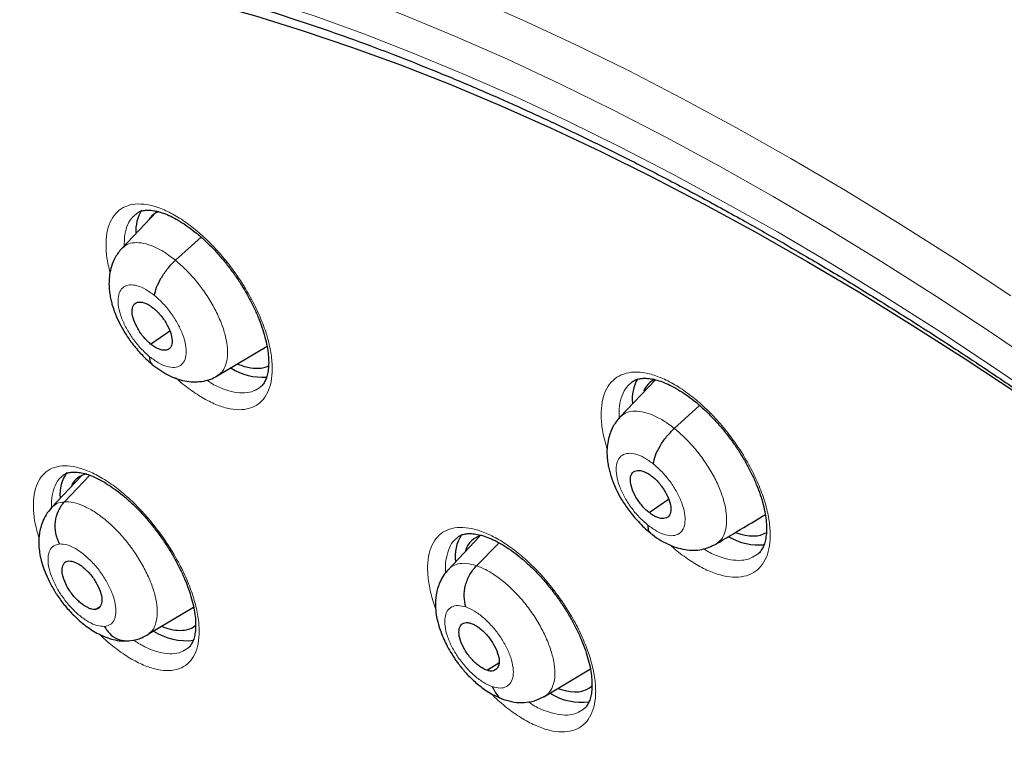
# Model space of a CAD drawing. Header units: millimetres. Extents: x 8 to 2427, y 12 to 2587.
# Tile 43 of 154: x 2233 to 2249, y 881 to 892. Entities that reach past the tile are written whole.
import ezdxf

# ---------------------------------------------------------------- set-up
doc = ezdxf.new("R2010")
doc.units = ezdxf.units.MM

msp = doc.modelspace()

# ---------------------------------------------------------------- linework, layer by layer
at = {"color": 7, "linetype": 'Continuous', "lineweight": 30}
for p, q in [((2234.976, 888.937), (2234.424, 888.354)), ((2235.28, 888.164), (2235.688, 888.534)), ((2234.884, 886.826), (2235.188, 887.037)), ((2235.945, 886.318), (2236.741, 886.792)), ((2242.935, 886.258), (2242.37, 885.661)), ((2243.237, 885.481), (2243.64, 885.847)), ((2233.777, 884.718), (2233.302, 884.216)), ((2233.509, 884.31), (2233.915, 884.732)), ((2242.835, 884.137), (2243.144, 884.353)), ((2240.129, 883.754), (2239.633, 883.231)), ((2240.081, 883.29), (2240.445, 883.653)), ((2233.998, 882.591), (2234.077, 882.638)), ((2234.859, 882.205), (2235.569, 882.628)), ((2240.255, 881.626), (2240.439, 881.741)), ((2241.154, 881.197), (2241.899, 881.641))]:
    msp.add_line(p, q, dxfattribs=at)
at = {"color": 252, "linetype": 'Continuous', "lineweight": 0, "flags": 128}
for points in [[(2232.128, 894.652), (2232.862, 894.542), (2233.608, 894.406), (2234.367, 894.243), (2235.137, 894.054), (2235.919, 893.838), (2236.711, 893.596), (2237.513, 893.329), (2238.325, 893.035), (2239.146, 892.717), (2239.975, 892.372), (2240.812, 892.003), (2241.656, 891.609), (2242.507, 891.191), (2243.364, 890.748), (2244.227, 890.281), (2245.095, 889.79), (2245.967, 889.277), (2246.842, 888.74), (2247.721, 888.181), (2248.603, 887.599)], [(2244.817, 889.182), (2243.958, 889.667), (2243.104, 890.13), (2242.255, 890.568), (2241.413, 890.983), (2240.577, 891.373), (2239.748, 891.738), (2238.927, 892.079), (2238.114, 892.395), (2237.311, 892.685), (2236.516, 892.95), (2235.732, 893.189), (2234.958, 893.403), (2234.195, 893.59), (2233.444, 893.752), (2232.705, 893.887)], [(2232.247, 893.354), (2232.962, 893.246), (2233.689, 893.113), (2234.428, 892.955), (2235.179, 892.77), (2235.94, 892.56), (2236.712, 892.324), (2237.494, 892.064), (2238.285, 891.778), (2239.084, 891.467), (2239.892, 891.132), (2240.708, 890.772), (2241.53, 890.388), (2242.36, 889.98), (2243.195, 889.549), (2244.035, 889.094), (2244.881, 888.616)], [(2249.165, 886.415), (2248.29, 887.012), (2247.418, 887.588), (2246.548, 888.142), (2245.681, 888.673), (2244.817, 889.182)], [(2244.881, 888.616), (2245.73, 888.116), (2246.584, 887.593), (2247.44, 887.048), (2248.299, 886.481), (2249.159, 885.893)]]:
    msp.add_lwpolyline(points, dxfattribs=at)
at = {"color": 7, "linetype": 'Continuous', "lineweight": 30, "flags": 128}
msp.add_lwpolyline([(2232.227, 892.949), (2232.919, 892.865), (2233.624, 892.755), (2234.341, 892.62), (2235.069, 892.46), (2235.809, 892.274), (2236.559, 892.064), (2237.319, 891.828), (2238.089, 891.568), (2238.868, 891.283), (2239.655, 890.973), (2240.451, 890.64), (2241.253, 890.282), (2242.063, 889.901), (2242.879, 889.496), (2243.701, 889.068), (2244.528, 888.617), (2245.359, 888.144), (2246.195, 887.648), (2247.034, 887.131), (2247.876, 886.591), (2248.721, 886.031)], dxfattribs=at)
at = {"color": 7, "linetype": 'Continuous', "lineweight": 30}
for centre, radius, start, end in [((2235.252, 888.639), 0.605, 147.6871, 183.682), ((2236.676, 887.272), 0.974, 238.4642, 273.4466), ((2243.224, 885.948), 0.659, 150.9243, 185.5238), ((2234.048, 884.423), 0.611, 144.6903, 184.4645), ((2240.362, 883.439), 0.622, 146.609, 187.9416), ((2244.591, 884.585), 0.964, 239.8778, 275.1682), ((2235.458, 883.074), 0.982, 237.4601, 276.6339), ((2241.753, 882.036), 0.926, 237.9697, 277.9181)]:
    msp.add_arc(centre, radius, start, end, dxfattribs=at)
for centre, major_axis, ratio, start_param, end_param in [((2235.873, 887.705), (-0.946, 1.189), 0.45452, 6.136685, 6.444174), ((2235.873, 887.705), (-0.946, 1.189), 0.45452, 2.465103, 2.68311), ((2235.873, 887.705), (-0.946, 1.189), 0.45452, 2.68311, 3.060084), ((2243.791, 885.027), (-0.943, 1.187), 0.456545, 6.151686, 6.529866), ((2234.655, 883.51), (-0.941, 1.178), 0.454529, 6.047875, 6.496055), ((2243.791, 885.027), (-0.943, 1.187), 0.456545, 2.504963, 3.096006), ((2240.962, 882.529), (-0.938, 1.178), 0.455783, 6.057067, 6.588973), ((2234.655, 883.51), (-0.941, 1.178), 0.454529, 2.479099, 2.838002), ((2234.655, 883.51), (-0.941, 1.178), 0.454529, 2.838002, 3.16274), ((2240.962, 882.529), (-0.938, 1.178), 0.455783, 2.493925, 2.525436), ((2240.962, 882.529), (-0.938, 1.178), 0.455783, 2.525436, 3.200913)]:
    msp.add_ellipse(centre, major_axis=major_axis, ratio=ratio, start_param=start_param, end_param=end_param, dxfattribs=at)
for points, knots in [([(2223.453, 891.332), (2223.516, 891.378), (2223.699, 891.512), (2224.015, 891.714), (2224.401, 891.94), (2224.8, 892.148), (2225.211, 892.339), (2225.635, 892.512), (2226.071, 892.667), (2226.519, 892.805), (2226.979, 892.925), (2227.45, 893.027), (2227.933, 893.112), (2228.426, 893.179), (2228.931, 893.229), (2229.446, 893.26), (2229.971, 893.275), (2230.507, 893.271), (2231.053, 893.25), (2231.609, 893.211), (2232.174, 893.155), (2232.749, 893.081), (2233.332, 892.989), (2233.925, 892.879), (2234.526, 892.753), (2235.135, 892.608), (2235.753, 892.446), (2236.378, 892.267), (2237.01, 892.07), (2237.65, 891.856), (2238.296, 891.625), (2238.949, 891.376), (2239.608, 891.111), (2240.273, 890.829), (2240.944, 890.529), (2241.62, 890.214), (2242.3, 889.881), (2242.985, 889.533), (2243.674, 889.168), (2244.34, 888.802), (2244.777, 888.552), (2244.982, 888.435)], [0, 0, 0, 0, 0.014075, 0.040581, 0.067068, 0.093528, 0.119951, 0.146332, 0.172666, 0.198951, 0.225186, 0.251373, 0.277513, 0.303611, 0.329669, 0.355693, 0.381685, 0.407651, 0.433594, 0.459518, 0.485427, 0.511323, 0.537209, 0.563088, 0.588962, 0.614833, 0.640701, 0.666569, 0.692438, 0.718307, 0.744178, 0.770052, 0.795929, 0.821809, 0.847692, 0.87358, 0.899471, 0.925366, 0.951266, 0.977169, 1, 1, 1, 1]), ([(2221.505, 891.984), (2221.417, 891.901), (2221.213, 891.712), (2220.911, 891.396), (2220.597, 891.039), (2220.297, 890.665), (2220.011, 890.275), (2219.74, 889.869), (2219.483, 889.447), (2219.242, 889.01), (2219.015, 888.556), (2218.804, 888.088), (2218.607, 887.604), (2218.426, 887.106), (2218.26, 886.592), (2218.11, 886.065), (2217.976, 885.523), (2217.857, 884.967), (2217.754, 884.398), (2217.667, 883.815), (2217.596, 883.219), (2217.541, 882.611), (2217.502, 881.991), (2217.479, 881.358), (2217.471, 880.714), (2217.48, 880.058), (2217.504, 879.391), (2217.545, 878.713), (2217.601, 878.025), (2217.673, 877.327), (2217.761, 876.619), (2217.864, 875.901), (2217.984, 875.175), (2218.118, 874.439), (2218.268, 873.696), (2218.434, 872.944), (2218.615, 872.184), (2218.811, 871.417), (2219.022, 870.643), (2219.248, 869.862), (2219.489, 869.075), (2219.744, 868.281), (2220.015, 867.482), (2220.3, 866.678), (2220.599, 865.869), (2220.912, 865.055), (2221.24, 864.237), (2221.581, 863.415), (2221.936, 862.59), (2222.305, 861.762), (2222.687, 860.931), (2223.082, 860.097), (2223.491, 859.262), (2223.912, 858.425), (2224.346, 857.587), (2224.792, 856.748), (2225.25, 855.908), (2225.721, 855.069), (2226.203, 854.23), (2226.697, 853.392), (2227.203, 852.554), (2227.719, 851.719), (2228.246, 850.885), (2228.784, 850.053), (2229.332, 849.224), (2229.891, 848.398), (2230.459, 847.575), (2231.037, 846.756), (2231.625, 845.942), (2232.221, 845.131), (2232.826, 844.326), (2233.44, 843.526), (2234.062, 842.731), (2234.692, 841.943), (2235.329, 841.161), (2235.974, 840.385), (2236.627, 839.617), (2237.285, 838.856), (2237.951, 838.103), (2238.622, 837.358), (2239.3, 836.621), (2239.983, 835.893), (2240.671, 835.174), (2241.364, 834.465), (2242.062, 833.766), (2242.764, 833.076), (2243.47, 832.397), (2244.179, 831.729), (2244.73, 831.219), (2245.046, 830.936), (2245.122, 830.867)], [0, 0, 0, 0, 0.008677, 0.019961, 0.031251, 0.04255, 0.053863, 0.065189, 0.076532, 0.087892, 0.09927, 0.110666, 0.122079, 0.133509, 0.144955, 0.156416, 0.16789, 0.179375, 0.190871, 0.202376, 0.213888, 0.225406, 0.236929, 0.248456, 0.259986, 0.271518, 0.283052, 0.294586, 0.30612, 0.317654, 0.329187, 0.340719, 0.352251, 0.36378, 0.375309, 0.386835, 0.39836, 0.409884, 0.421405, 0.432925, 0.444444, 0.45596, 0.467476, 0.478989, 0.490501, 0.502011, 0.513521, 0.525028, 0.536535, 0.54804, 0.559544, 0.571046, 0.582548, 0.594049, 0.605549, 0.617047, 0.628545, 0.640043, 0.651539, 0.663035, 0.67453, 0.686024, 0.697518, 0.709012, 0.720505, 0.731998, 0.74349, 0.754982, 0.766474, 0.777965, 0.789457, 0.800948, 0.812439, 0.82393, 0.835421, 0.846912, 0.858403, 0.869895, 0.881386, 0.892878, 0.90437, 0.915862, 0.927354, 0.938847, 0.950341, 0.961834, 0.973329, 0.984824, 0.996319, 1, 1, 1, 1]), ([(2234.651, 888.905), (2234.665, 888.916), (2234.694, 888.938), (2234.749, 888.956), (2234.821, 888.966), (2234.907, 888.962), (2235.007, 888.943), (2235.116, 888.907), (2235.233, 888.855), (2235.355, 888.787), (2235.483, 888.702), (2235.614, 888.601), (2235.745, 888.487), (2235.874, 888.359), (2236.001, 888.22), (2236.123, 888.071), (2236.238, 887.915), (2236.345, 887.753), (2236.441, 887.588), (2236.527, 887.421), (2236.601, 887.256), (2236.662, 887.094), (2236.71, 886.938), (2236.743, 886.79), (2236.763, 886.654), (2236.769, 886.53), (2236.763, 886.42), (2236.746, 886.327), (2236.719, 886.251), (2236.684, 886.191), (2236.657, 886.156), (2236.637, 886.143), (2236.634, 886.141)], [0, 0, 0, 0, 0.032667, 0.068844, 0.101792, 0.136954, 0.171232, 0.205095, 0.238074, 0.27179, 0.305809, 0.339726, 0.374118, 0.408635, 0.443163, 0.477979, 0.512869, 0.547694, 0.582372, 0.616966, 0.651817, 0.686239, 0.72047, 0.754898, 0.7887, 0.822003, 0.855778, 0.889021, 0.921657, 0.956425, 0.992762, 1, 1, 1, 1]), ([(2244.982, 888.435), (2245.104, 888.364), (2245.46, 888.158), (2246.05, 887.805), (2246.754, 887.37), (2247.46, 886.921), (2248.168, 886.456), (2248.877, 885.977), (2249.588, 885.483), (2250.3, 884.975), (2251.012, 884.452), (2251.724, 883.916), (2252.437, 883.367), (2253.149, 882.803), (2253.86, 882.227), (2254.57, 881.638), (2255.278, 881.037), (2255.985, 880.423), (2256.689, 879.798), (2257.391, 879.161), (2258.09, 878.512), (2258.785, 877.853), (2259.478, 877.183), (2260.166, 876.502), (2260.85, 875.812), (2261.529, 875.111), (2262.203, 874.402), (2262.873, 873.683), (2263.536, 872.956), (2264.194, 872.22), (2264.846, 871.477), (2265.491, 870.726), (2266.129, 869.967), (2266.76, 869.202), (2267.384, 868.43), (2268, 867.652), (2268.608, 866.869), (2269.207, 866.079), (2269.798, 865.285), (2270.38, 864.487), (2270.953, 863.684), (2271.517, 862.877), (2272.071, 862.067), (2272.614, 861.253), (2273.148, 860.437), (2273.671, 859.619), (2274.183, 858.799), (2274.684, 857.977), (2275.174, 857.155), (2275.652, 856.331), (2276.119, 855.508), (2276.574, 854.684), (2277.016, 853.861), (2277.446, 853.039), (2277.864, 852.219), (2278.269, 851.4), (2278.661, 850.583), (2279.04, 849.768), (2279.405, 848.957), (2279.757, 848.149), (2280.095, 847.344), (2280.42, 846.544), (2280.73, 845.748), (2281.027, 844.957), (2281.309, 844.172), (2281.576, 843.392), (2281.83, 842.618), (2282.068, 841.85), (2282.292, 841.089), (2282.501, 840.336), (2282.695, 839.59), (2282.874, 838.852), (2283.038, 838.122), (2283.187, 837.401), (2283.321, 836.689), (2283.439, 835.986), (2283.543, 835.293), (2283.631, 834.61), (2283.703, 833.937), (2283.76, 833.275), (2283.802, 832.624), (2283.829, 831.984), (2283.84, 831.356), (2283.836, 830.74), (2283.817, 830.136), (2283.782, 829.544), (2283.733, 828.966), (2283.668, 828.4), (2283.588, 827.847), (2283.492, 827.308), (2283.382, 826.783), (2283.257, 826.271), (2283.118, 825.774), (2282.963, 825.291), (2282.794, 824.823), (2282.61, 824.369), (2282.411, 823.929), (2282.198, 823.505), (2281.97, 823.096), (2281.727, 822.703), (2281.471, 822.324), (2281.199, 821.962), (2280.914, 821.615), (2280.614, 821.284), (2280.329, 820.996), (2280.138, 820.825), (2280.057, 820.753)], [0, 0, 0, 0, 0.005089, 0.014752, 0.024417, 0.034083, 0.043751, 0.053419, 0.063089, 0.07276, 0.082433, 0.092106, 0.10178, 0.111456, 0.121132, 0.130809, 0.140487, 0.150166, 0.159845, 0.169525, 0.179206, 0.188888, 0.19857, 0.208252, 0.217935, 0.227618, 0.237302, 0.246986, 0.25667, 0.266355, 0.27604, 0.285725, 0.29541, 0.305095, 0.31478, 0.324465, 0.33415, 0.343836, 0.353521, 0.363206, 0.37289, 0.382575, 0.392259, 0.401943, 0.411627, 0.42131, 0.430993, 0.440675, 0.450357, 0.460038, 0.469719, 0.479399, 0.489078, 0.498757, 0.508435, 0.518112, 0.527788, 0.537463, 0.547137, 0.556811, 0.566483, 0.576154, 0.585823, 0.595492, 0.605159, 0.614825, 0.624489, 0.634152, 0.643814, 0.653473, 0.663132, 0.672789, 0.682444, 0.692097, 0.701749, 0.7114, 0.721049, 0.730697, 0.740343, 0.749989, 0.759634, 0.769278, 0.778922, 0.788566, 0.79821, 0.807856, 0.817503, 0.827153, 0.836806, 0.846464, 0.856127, 0.865797, 0.875475, 0.885163, 0.894862, 0.904574, 0.9143, 0.924042, 0.933801, 0.943578, 0.953373, 0.963187, 0.97302, 0.982868, 0.992731, 1, 1, 1, 1]), ([(2234.422, 888.352), (2234.385, 888.307), (2234.316, 888.221), (2234.257, 888.075), (2234.227, 887.942), (2234.218, 887.818), (2234.221, 887.707), (2234.234, 887.607), (2234.252, 887.522), (2234.275, 887.434), (2234.312, 887.324), (2234.372, 887.187), (2234.459, 887.026), (2234.573, 886.854), (2234.695, 886.706), (2234.809, 886.588), (2234.872, 886.535), (2234.905, 886.508)], [0, 0, 0, 0, 0.09102, 0.170098, 0.237257, 0.292896, 0.3506, 0.398087, 0.439339, 0.475789, 0.529296, 0.60863, 0.684972, 0.775653, 0.880491, 0.938354, 1, 1, 1, 1]), ([(2234.947, 887.601), (2234.955, 887.643), (2234.971, 887.729), (2235.05, 887.883), (2235.154, 888.037), (2235.238, 888.122), (2235.28, 888.164)], [0, 0, 0, 0, 0.24862, 0.499588, 0.750803, 1, 1, 1, 1]), ([(2234.884, 886.826), (2234.864, 886.844), (2234.822, 886.88), (2234.744, 886.969), (2234.661, 887.094), (2234.596, 887.248), (2234.581, 887.38), (2234.614, 887.472), (2234.694, 887.507), (2234.786, 887.489), (2234.868, 887.448), (2234.909, 887.416), (2234.93, 887.4)], [0, 0, 0, 0, 0.062837, 0.125535, 0.250821, 0.37553, 0.500017, 0.624488, 0.749182, 0.874468, 0.937166, 1, 1, 1, 1]), ([(2234.93, 887.4), (2234.951, 887.382), (2234.993, 887.346), (2235.071, 887.257), (2235.154, 887.132), (2235.219, 886.979), (2235.234, 886.847), (2235.201, 886.754), (2235.121, 886.719), (2235.029, 886.737), (2234.947, 886.778), (2234.905, 886.81), (2234.884, 886.826)], [0, 0, 0, 0, 0.062838, 0.125536, 0.250822, 0.375531, 0.500019, 0.624489, 0.749182, 0.874469, 0.937166, 1, 1, 1, 1]), ([(2234.868, 886.626), (2234.868, 886.589), (2234.868, 886.535), (2234.899, 886.516), (2234.909, 886.51)], [0, 0, 0, 0, 0.683394, 1, 1, 1, 1]), ([(2234.904, 886.504), (2234.987, 886.443), (2235.153, 886.321), (2235.383, 886.243), (2235.565, 886.22), (2235.699, 886.228), (2235.829, 886.257), (2235.908, 886.298), (2235.947, 886.319)], [0, 0, 0, 0, 0.246584, 0.49622, 0.622448, 0.748847, 0.874877, 1, 1, 1, 1]), ([(2242.555, 886.216), (2242.571, 886.228), (2242.604, 886.252), (2242.665, 886.272), (2242.741, 886.283), (2242.831, 886.28), (2242.935, 886.261), (2243.048, 886.225), (2243.168, 886.173), (2243.293, 886.105), (2243.424, 886.021), (2243.557, 885.921), (2243.69, 885.807), (2243.821, 885.68), (2243.949, 885.541), (2244.072, 885.394), (2244.188, 885.238), (2244.295, 885.076), (2244.391, 884.912), (2244.477, 884.747), (2244.55, 884.582), (2244.61, 884.421), (2244.656, 884.266), (2244.688, 884.119), (2244.706, 883.984), (2244.71, 883.86), (2244.702, 883.751), (2244.682, 883.658), (2244.653, 883.582), (2244.615, 883.521), (2244.587, 883.487), (2244.568, 883.475), (2244.567, 883.474)], [0, 0, 0, 0, 0.035125, 0.07092, 0.104014, 0.139293, 0.173731, 0.207659, 0.240818, 0.274671, 0.308764, 0.342704, 0.377154, 0.411679, 0.446197, 0.481034, 0.515918, 0.550709, 0.585351, 0.619998, 0.654857, 0.689241, 0.72348, 0.757937, 0.791722, 0.82519, 0.859084, 0.89246, 0.925653, 0.960926, 0.997886, 1, 1, 1, 1]), ([(2242.367, 885.66), (2242.327, 885.61), (2242.254, 885.519), (2242.195, 885.363), (2242.168, 885.227), (2242.161, 885.107), (2242.166, 885.004), (2242.178, 884.91), (2242.196, 884.826), (2242.219, 884.738), (2242.256, 884.63), (2242.313, 884.496), (2242.4, 884.337), (2242.515, 884.165), (2242.639, 884.016), (2242.756, 883.897), (2242.821, 883.843), (2242.855, 883.815)], [0, 0, 0, 0, 0.098243, 0.181137, 0.248885, 0.302164, 0.354342, 0.399494, 0.440542, 0.477863, 0.528448, 0.606031, 0.681859, 0.772761, 0.878612, 0.937299, 1, 1, 1, 1]), ([(2242.902, 884.916), (2242.91, 884.959), (2242.927, 885.045), (2243.006, 885.199), (2243.11, 885.354), (2243.195, 885.439), (2243.237, 885.481)], [0, 0, 0, 0, 0.248198, 0.499451, 0.751012, 1, 1, 1, 1]), ([(2233.483, 884.73), (2233.497, 884.74), (2233.525, 884.76), (2233.579, 884.778), (2233.648, 884.787), (2233.732, 884.782), (2233.83, 884.763), (2233.938, 884.726), (2234.054, 884.673), (2234.177, 884.605), (2234.304, 884.52), (2234.434, 884.419), (2234.565, 884.305), (2234.695, 884.177), (2234.822, 884.038), (2234.945, 883.889), (2235.06, 883.733), (2235.168, 883.571), (2235.266, 883.407), (2235.353, 883.241), (2235.428, 883.077), (2235.49, 882.916), (2235.539, 882.761), (2235.575, 882.614), (2235.596, 882.478), (2235.604, 882.355), (2235.599, 882.247), (2235.583, 882.155), (2235.559, 882.081), (2235.526, 882.023), (2235.499, 881.989), (2235.481, 881.976), (2235.477, 881.974)], [0, 0, 0, 0, 0.033614, 0.069444, 0.102114, 0.136975, 0.171062, 0.2048, 0.237758, 0.271422, 0.305425, 0.339367, 0.373748, 0.408274, 0.442818, 0.477622, 0.512508, 0.54735, 0.582035, 0.616573, 0.651393, 0.685814, 0.719964, 0.754342, 0.788125, 0.821286, 0.854965, 0.888134, 0.920638, 0.954994, 0.991219, 1, 1, 1, 1]), ([(2242.835, 884.137), (2242.814, 884.155), (2242.772, 884.191), (2242.693, 884.28), (2242.609, 884.404), (2242.544, 884.557), (2242.529, 884.69), (2242.563, 884.783), (2242.645, 884.819), (2242.738, 884.802), (2242.821, 884.762), (2242.863, 884.73), (2242.884, 884.715)], [0, 0, 0, 0, 0.062836, 0.125531, 0.250812, 0.375523, 0.500011, 0.624488, 0.74919, 0.874472, 0.937166, 1, 1, 1, 1]), ([(2242.884, 884.715), (2242.905, 884.697), (2242.947, 884.661), (2243.026, 884.573), (2243.11, 884.448), (2243.175, 884.295), (2243.19, 884.163), (2243.155, 884.069), (2243.074, 884.033), (2242.981, 884.05), (2242.898, 884.09), (2242.856, 884.122), (2242.835, 884.137)], [0, 0, 0, 0, 0.062836, 0.125531, 0.250813, 0.375525, 0.500012, 0.624489, 0.749191, 0.874472, 0.937166, 1, 1, 1, 1]), ([(2233.432, 883.636), (2233.409, 883.692), (2233.362, 883.804), (2233.358, 883.993), (2233.403, 884.174), (2233.473, 884.265), (2233.509, 884.31)], [0, 0, 0, 0, 0.2483764, 0.4994352, 0.750536, 1, 1, 1, 1]), ([(2233.303, 884.217), (2233.272, 884.18), (2233.214, 884.109), (2233.157, 883.99), (2233.122, 883.878), (2233.101, 883.754), (2233.098, 883.629), (2233.111, 883.496), (2233.136, 883.375), (2233.175, 883.246), (2233.227, 883.115), (2233.301, 882.968), (2233.396, 882.812), (2233.518, 882.646), (2233.669, 882.479), (2233.849, 882.322), (2234.059, 882.189), (2234.251, 882.115), (2234.413, 882.085), (2234.493, 882.088), (2234.535, 882.09)], [0, 0, 0, 0, 0.0528765, 0.0999324, 0.1410429, 0.1763056, 0.2303215, 0.2708806, 0.3163673, 0.3563294, 0.4086888, 0.4578612, 0.5156687, 0.5811631, 0.6511651, 0.7266631, 0.8092232, 0.8999582, 0.9487635, 1, 1, 1, 1]), ([(2243.902, 883.634), (2244.05, 883.723), (2244.315, 883.881), (2244.574, 884.036), (2244.688, 884.104)], [0, 0, 0, 0, 0.558607, 1, 1, 1, 1]), ([(2239.778, 883.742), (2239.794, 883.753), (2239.825, 883.776), (2239.884, 883.795), (2239.958, 883.805), (2240.046, 883.801), (2240.148, 883.781), (2240.259, 883.744), (2240.378, 883.692), (2240.503, 883.623), (2240.632, 883.538), (2240.764, 883.438), (2240.897, 883.324), (2241.028, 883.197), (2241.156, 883.058), (2241.279, 882.91), (2241.395, 882.754), (2241.502, 882.593), (2241.6, 882.429), (2241.686, 882.263), (2241.76, 882.099), (2241.821, 881.939), (2241.868, 881.785), (2241.902, 881.638), (2241.921, 881.503), (2241.926, 881.381), (2241.92, 881.272), (2241.902, 881.181), (2241.875, 881.106), (2241.838, 881.047), (2241.812, 881.014), (2241.793, 881.002), (2241.791, 881.001)], [0, 0, 0, 0, 0.0357411, 0.0713383, 0.1041875, 0.1392087, 0.1734669, 0.2073574, 0.2403888, 0.2741771, 0.3082438, 0.3421966, 0.3766319, 0.4111644, 0.4457017, 0.4805331, 0.5154206, 0.5502319, 0.5848908, 0.6194892, 0.6543304, 0.6887201, 0.7229375, 0.7573538, 0.7911202, 0.8244514, 0.8582467, 0.8915278, 0.9243875, 0.9594413, 0.9962408, 1, 1, 1, 1]), ([(2242.817, 883.936), (2242.817, 883.899), (2242.816, 883.844), (2242.849, 883.824), (2242.859, 883.818)], [0, 0, 0, 0, 0.666384, 1, 1, 1, 1]), ([(2242.854, 883.811), (2242.899, 883.777), (2242.988, 883.71), (2243.129, 883.633), (2243.27, 883.578), (2243.454, 883.535), (2243.675, 883.53), (2243.829, 883.601), (2243.904, 883.635)], [0, 0, 0, 0, 0.134408, 0.266681, 0.396983, 0.524975, 0.770896, 1, 1, 1, 1]), ([(2233.998, 882.591), (2233.982, 882.591), (2233.949, 882.592), (2233.872, 882.62), (2233.767, 882.687), (2233.643, 882.811), (2233.543, 882.961), (2233.479, 883.114), (2233.465, 883.245), (2233.492, 883.321), (2233.534, 883.358), (2233.564, 883.363), (2233.579, 883.365)], [0, 0, 0, 0, 0.062835, 0.125528, 0.250809, 0.375516, 0.499999, 0.624482, 0.74919, 0.874472, 0.937165, 1, 1, 1, 1]), ([(2233.579, 883.365), (2233.595, 883.365), (2233.628, 883.365), (2233.705, 883.336), (2233.81, 883.269), (2233.934, 883.146), (2234.034, 882.996), (2234.098, 882.843), (2234.112, 882.712), (2234.086, 882.635), (2234.043, 882.599), (2234.013, 882.594), (2233.998, 882.591)], [0, 0, 0, 0, 0.062835, 0.125528, 0.25081, 0.375517, 0.5, 0.624484, 0.749191, 0.874472, 0.937165, 1, 1, 1, 1]), ([(2239.634, 883.231), (2239.606, 883.199), (2239.553, 883.137), (2239.482, 883.002), (2239.434, 882.839), (2239.422, 882.659), (2239.437, 882.503), (2239.468, 882.364), (2239.511, 882.234), (2239.558, 882.118), (2239.617, 881.999), (2239.688, 881.875), (2239.778, 881.741), (2239.889, 881.603), (2240.02, 881.466), (2240.172, 881.338), (2240.344, 881.223), (2240.464, 881.176), (2240.527, 881.151)], [0, 0, 0, 0, 0.053309, 0.102623, 0.188828, 0.259128, 0.315287, 0.375522, 0.422256, 0.47262, 0.518119, 0.570223, 0.628787, 0.69202, 0.760019, 0.833537, 0.913245, 1, 1, 1, 1]), ([(2239.911, 882.631), (2239.899, 882.685), (2239.875, 882.793), (2239.901, 882.978), (2239.968, 883.155), (2240.044, 883.245), (2240.081, 883.29)], [0, 0, 0, 0, 0.24836, 0.499428, 0.750543, 1, 1, 1, 1]), ([(2234.145, 882.321), (2234.178, 882.273), (2234.243, 882.178), (2234.385, 882.094), (2234.485, 882.092), (2234.535, 882.091)], [0, 0, 0, 0, 0.339066, 0.674815, 1, 1, 1, 1]), ([(2240.247, 881.621), (2240.227, 881.629), (2240.188, 881.645), (2240.103, 881.701), (2239.998, 881.798), (2239.89, 881.944), (2239.819, 882.098), (2239.793, 882.237), (2239.819, 882.337), (2239.877, 882.379), (2239.941, 882.385), (2239.979, 882.374), (2239.998, 882.369)], [0, 0, 0, 0, 0.062835, 0.125528, 0.250808, 0.375516, 0.499999, 0.624483, 0.749191, 0.874472, 0.937165, 1, 1, 1, 1]), ([(2239.998, 882.369), (2240.018, 882.361), (2240.057, 882.346), (2240.142, 882.289), (2240.247, 882.192), (2240.355, 882.046), (2240.426, 881.893), (2240.453, 881.754), (2240.426, 881.654), (2240.368, 881.612), (2240.304, 881.605), (2240.266, 881.616), (2240.247, 881.621)], [0, 0, 0, 0, 0.062835, 0.125528, 0.250809, 0.375517, 0.5, 0.624484, 0.749192, 0.874472, 0.937165, 1, 1, 1, 1]), ([(2234.522, 882.089), (2234.583, 882.097), (2234.706, 882.112), (2234.808, 882.173), (2234.86, 882.204)], [0, 0, 0, 0, 0.4950287, 1, 1, 1, 1]), ([(2240.334, 881.36), (2240.356, 881.315), (2240.399, 881.226), (2240.473, 881.159), (2240.518, 881.155), (2240.52, 881.155)], [0, 0, 0, 0, 0.49226, 0.979657, 1, 1, 1, 1]), ([(2240.52, 881.154), (2240.574, 881.138), (2240.683, 881.106), (2240.848, 881.102), (2241.009, 881.127), (2241.104, 881.173), (2241.152, 881.196)], [0, 0, 0, 0, 0.239274, 0.486433, 0.740622, 1, 1, 1, 1])]:
    msp.add_open_spline(points, degree=3, knots=knots, dxfattribs=at)
at = {"color": 252, "linetype": 'Continuous', "lineweight": 0}
for points, knots in [([(2234.238, 887.974), (2234.227, 888.011), (2234.192, 888.137), (2234.17, 888.333), (2234.173, 888.552), (2234.217, 888.737), (2234.295, 888.886), (2234.409, 888.993), (2234.553, 889.055), (2234.724, 889.07), (2234.916, 889.04), (2235.126, 888.963), (2235.345, 888.843), (2235.569, 888.682), (2235.791, 888.486), (2236.005, 888.259), (2236.221, 887.989), (2236.413, 887.697), (2236.572, 887.397), (2236.69, 887.12), (2236.773, 886.852), (2236.82, 886.599), (2236.829, 886.371), (2236.801, 886.172), (2236.735, 886.009), (2236.635, 885.885), (2236.502, 885.807), (2236.341, 885.773), (2236.155, 885.787), (2235.952, 885.846), (2235.735, 885.95), (2235.513, 886.099), (2235.36, 886.216), (2235.286, 886.289), (2235.284, 886.291)], [0, 0, 0, 0, 0.013997, 0.046655, 0.079313, 0.111939, 0.144565, 0.177137, 0.209709, 0.242228, 0.274747, 0.307237, 0.339728, 0.372227, 0.404727, 0.437267, 0.469809, 0.5104, 0.543058, 0.575717, 0.608375, 0.641033, 0.673685, 0.706336, 0.738947, 0.771558, 0.804112, 0.836666, 0.869172, 0.901679, 0.934168, 0.966657, 0.999166, 1, 1, 1, 1]), ([(2234.653, 888.903), (2234.627, 888.881), (2234.564, 888.83), (2234.503, 888.703), (2234.463, 888.556), (2234.464, 888.443), (2234.464, 888.396)], [0, 0, 0, 0, 0.215531, 0.50572, 0.795911, 1, 1, 1, 1]), ([(2234.426, 888.352), (2234.451, 888.375), (2234.506, 888.424), (2234.624, 888.452), (2234.769, 888.441), (2234.93, 888.389), (2235.103, 888.3), (2235.221, 888.21), (2235.28, 888.164)], [0, 0, 0, 0, 0.147145, 0.317644, 0.488165, 0.658749, 0.829261, 1, 1, 1, 1]), ([(2235.28, 888.164), (2235.338, 888.114), (2235.455, 888.013), (2235.62, 887.826), (2235.77, 887.625), (2235.899, 887.413), (2236.001, 887.199), (2236.072, 886.992), (2236.11, 886.799), (2236.114, 886.628), (2236.084, 886.484), (2236.029, 886.377), (2235.969, 886.338), (2235.943, 886.321)], [0, 0, 0, 0, 0.092766, 0.185404, 0.278083, 0.370729, 0.463364, 0.555921, 0.648431, 0.741063, 0.83369, 0.926193, 1, 1, 1, 1]), ([(2234.868, 886.626), (2234.821, 886.668), (2234.727, 886.751), (2234.599, 886.911), (2234.492, 887.081), (2234.413, 887.254), (2234.367, 887.418), (2234.359, 887.561), (2234.387, 887.673), (2234.452, 887.748), (2234.547, 887.779), (2234.667, 887.764), (2234.804, 887.707), (2234.899, 887.636), (2234.947, 887.601)], [0, 0, 0, 0, 0.083333, 0.166663, 0.249999, 0.333335, 0.416669, 0.499998, 0.58333, 0.666662, 0.749996, 0.83333, 0.916664, 1, 1, 1, 1]), ([(2234.947, 887.601), (2234.994, 887.559), (2235.088, 887.475), (2235.216, 887.316), (2235.324, 887.146), (2235.403, 886.972), (2235.448, 886.809), (2235.456, 886.666), (2235.428, 886.553), (2235.363, 886.479), (2235.268, 886.448), (2235.148, 886.463), (2235.011, 886.519), (2234.916, 886.59), (2234.868, 886.626)], [0, 0, 0, 0, 0.083333, 0.166663, 0.249999, 0.333334, 0.416669, 0.499998, 0.58333, 0.666662, 0.749996, 0.83333, 0.916664, 1, 1, 1, 1]), ([(2242.166, 885.154), (2242.143, 885.233), (2242.094, 885.401), (2242.067, 885.637), (2242.072, 885.857), (2242.118, 886.044), (2242.2, 886.195), (2242.317, 886.304), (2242.465, 886.369), (2242.64, 886.387), (2242.837, 886.359), (2243.051, 886.285), (2243.275, 886.167), (2243.503, 886.009), (2243.728, 885.816), (2243.945, 885.591), (2244.163, 885.323), (2244.357, 885.034), (2244.518, 884.735), (2244.636, 884.459), (2244.718, 884.191), (2244.765, 883.938), (2244.772, 883.709), (2244.742, 883.508), (2244.673, 883.343), (2244.569, 883.218), (2244.432, 883.136), (2244.267, 883.1), (2244.077, 883.111), (2243.869, 883.168), (2243.648, 883.269), (2243.421, 883.415), (2243.261, 883.535), (2243.181, 883.613), (2243.174, 883.619)], [0, 0, 0, 0, 0.028841, 0.060922, 0.093003, 0.125086, 0.157169, 0.189219, 0.221269, 0.253264, 0.285259, 0.317204, 0.349148, 0.381067, 0.412986, 0.444916, 0.476847, 0.516578, 0.548647, 0.580715, 0.612783, 0.644851, 0.676937, 0.709023, 0.741099, 0.773175, 0.805208, 0.837242, 0.86922, 0.901198, 0.933131, 0.965064, 0.996983, 1, 1, 1, 1]), ([(2235.779, 886.251), (2235.801, 886.236), (2235.889, 886.176), (2236.039, 886.109), (2236.221, 886.054), (2236.386, 886.042), (2236.528, 886.069), (2236.6, 886.119), (2236.634, 886.142)], [0, 0, 0, 0, 0.0637578, 0.2547647, 0.445864, 0.6369631, 0.8283481, 1, 1, 1, 1]), ([(2242.557, 886.214), (2242.53, 886.192), (2242.466, 886.139), (2242.401, 886.011), (2242.357, 885.845), (2242.357, 885.711), (2242.357, 885.645)], [0, 0, 0, 0, 0.198422, 0.466889, 0.735359, 1, 1, 1, 1]), ([(2242.371, 885.659), (2242.397, 885.683), (2242.453, 885.733), (2242.573, 885.762), (2242.72, 885.753), (2242.883, 885.702), (2243.058, 885.615), (2243.177, 885.526), (2243.237, 885.481)], [0, 0, 0, 0, 0.148042, 0.318363, 0.488705, 0.659108, 0.829439, 1, 1, 1, 1]), ([(2243.237, 885.481), (2243.296, 885.431), (2243.414, 885.331), (2243.581, 885.146), (2243.732, 884.945), (2243.861, 884.734), (2243.964, 884.521), (2244.035, 884.313), (2244.072, 884.12), (2244.076, 883.948), (2244.045, 883.804), (2243.988, 883.695), (2243.927, 883.656), (2243.9, 883.638)], [0, 0, 0, 0, 0.092751, 0.185374, 0.278038, 0.370669, 0.463288, 0.55583, 0.648324, 0.740939, 0.833552, 0.926042, 1, 1, 1, 1]), ([(2242.817, 883.936), (2242.77, 883.977), (2242.674, 884.06), (2242.545, 884.219), (2242.437, 884.389), (2242.358, 884.562), (2242.313, 884.726), (2242.305, 884.869), (2242.335, 884.982), (2242.4, 885.058), (2242.497, 885.09), (2242.619, 885.077), (2242.757, 885.021), (2242.853, 884.951), (2242.902, 884.916)], [0, 0, 0, 0, 0.083336, 0.166669, 0.250003, 0.333337, 0.416668, 0.499999, 0.583332, 0.66666, 0.749995, 0.83333, 0.916665, 1, 1, 1, 1]), ([(2242.902, 884.916), (2242.949, 884.875), (2243.044, 884.792), (2243.174, 884.633), (2243.282, 884.463), (2243.361, 884.29), (2243.406, 884.127), (2243.414, 883.983), (2243.384, 883.87), (2243.319, 883.795), (2243.222, 883.762), (2243.1, 883.776), (2242.962, 883.831), (2242.865, 883.901), (2242.817, 883.936)], [0, 0, 0, 0, 0.083333, 0.166663, 0.249998, 0.333333, 0.416668, 0.499998, 0.58333, 0.666662, 0.749996, 0.83333, 0.916664, 1, 1, 1, 1]), ([(2233.105, 883.728), (2233.085, 883.795), (2233.04, 883.949), (2233.011, 884.169), (2233.013, 884.385), (2233.055, 884.568), (2233.131, 884.714), (2233.243, 884.817), (2233.385, 884.877), (2233.555, 884.889), (2233.746, 884.856), (2233.954, 884.777), (2234.173, 884.655), (2234.396, 884.493), (2234.618, 884.296), (2234.831, 884.069), (2235.048, 883.798), (2235.241, 883.507), (2235.401, 883.208), (2235.52, 882.932), (2235.604, 882.666), (2235.653, 882.416), (2235.664, 882.191), (2235.637, 881.994), (2235.573, 881.835), (2235.475, 881.714), (2235.343, 881.639), (2235.184, 881.608), (2235, 881.624), (2234.798, 881.686), (2234.582, 881.792), (2234.36, 881.941), (2234.188, 882.077), (2234.095, 882.172), (2234.074, 882.193)], [0, 0, 0, 0, 0.024195, 0.056204, 0.088212, 0.120186, 0.152161, 0.184093, 0.216026, 0.247926, 0.279826, 0.311718, 0.343609, 0.37552, 0.407431, 0.43938, 0.47133, 0.511224, 0.543237, 0.57525, 0.607264, 0.639278, 0.671278, 0.703278, 0.735239, 0.767201, 0.799121, 0.831041, 0.862936, 0.89483, 0.926725, 0.95862, 0.990542, 1, 1, 1, 1]), ([(2233.486, 884.727), (2233.461, 884.707), (2233.4, 884.658), (2233.341, 884.535), (2233.301, 884.38), (2233.303, 884.256), (2233.304, 884.198)], [0, 0, 0, 0, 0.200438, 0.478112, 0.755788, 1, 1, 1, 1]), ([(2233.303, 884.215), (2233.33, 884.24), (2233.384, 884.292), (2233.466, 884.304), (2233.509, 884.31)], [0, 0, 0, 0, 0.4780943, 1, 1, 1, 1]), ([(2233.509, 884.31), (2233.555, 884.309), (2233.647, 884.308), (2233.809, 884.251), (2233.981, 884.159), (2234.157, 884.031), (2234.331, 883.872), (2234.496, 883.688), (2234.644, 883.485), (2234.772, 883.273), (2234.875, 883.06), (2234.949, 882.852), (2234.988, 882.659), (2234.994, 882.487), (2234.963, 882.346), (2234.917, 882.251), (2234.87, 882.219), (2234.856, 882.209)], [0, 0, 0, 0, 0.069317, 0.138539, 0.207792, 0.277019, 0.346238, 0.415398, 0.484522, 0.553737, 0.622952, 0.692076, 0.761236, 0.830455, 0.899682, 0.968934, 1, 1, 1, 1]), ([(2239.431, 882.608), (2239.422, 882.628), (2239.378, 882.74), (2239.332, 882.932), (2239.297, 883.175), (2239.303, 883.392), (2239.347, 883.577), (2239.427, 883.724), (2239.542, 883.83), (2239.688, 883.892), (2239.861, 883.907), (2240.056, 883.877), (2240.268, 883.8), (2240.49, 883.68), (2240.717, 883.52), (2240.941, 883.325), (2241.157, 883.1), (2241.375, 882.831), (2241.569, 882.541), (2241.73, 882.243), (2241.848, 881.967), (2241.932, 881.701), (2241.979, 881.45), (2241.988, 881.223), (2241.959, 881.025), (2241.892, 880.864), (2241.79, 880.741), (2241.655, 880.663), (2241.492, 880.629), (2241.304, 880.643), (2241.098, 880.703), (2240.879, 880.807), (2240.653, 880.953), (2240.463, 881.102), (2240.353, 881.212), (2240.316, 881.249)], [0, 0, 0, 0, 0.007093, 0.038405, 0.069732, 0.101059, 0.132375, 0.16369, 0.194972, 0.226253, 0.257493, 0.288734, 0.319943, 0.351153, 0.382357, 0.413561, 0.444785, 0.476009, 0.514921, 0.546244, 0.577566, 0.608889, 0.640211, 0.671537, 0.702863, 0.73417, 0.765477, 0.796745, 0.828014, 0.859243, 0.890471, 0.921676, 0.952881, 0.984089, 1, 1, 1, 1]), ([(2239.781, 883.74), (2239.755, 883.719), (2239.693, 883.668), (2239.63, 883.544), (2239.592, 883.378), (2239.58, 883.251), (2239.59, 883.177), (2239.59, 883.176)], [0, 0, 0, 0, 0.191986, 0.459391, 0.726798, 0.994328, 1, 1, 1, 1]), ([(2234.145, 882.321), (2234.107, 882.323), (2234.031, 882.326), (2233.894, 882.388), (2233.752, 882.487), (2233.612, 882.621), (2233.484, 882.778), (2233.376, 882.949), (2233.297, 883.122), (2233.251, 883.285), (2233.242, 883.428), (2233.27, 883.539), (2233.332, 883.615), (2233.399, 883.629), (2233.432, 883.636)], [0, 0, 0, 0, 0.083336, 0.16667, 0.250005, 0.333339, 0.416673, 0.500003, 0.583336, 0.666668, 0.750003, 0.833337, 0.916667, 1, 1, 1, 1]), ([(2233.432, 883.636), (2233.47, 883.634), (2233.546, 883.63), (2233.683, 883.568), (2233.825, 883.469), (2233.966, 883.336), (2234.094, 883.179), (2234.201, 883.008), (2234.28, 882.835), (2234.326, 882.671), (2234.335, 882.529), (2234.307, 882.418), (2234.245, 882.341), (2234.178, 882.328), (2234.145, 882.321)], [0, 0, 0, 0, 0.083333, 0.166663, 0.249997, 0.333332, 0.416664, 0.499997, 0.583327, 0.666661, 0.749995, 0.83333, 0.916664, 1, 1, 1, 1]), ([(2243.702, 883.56), (2243.72, 883.549), (2243.805, 883.494), (2243.954, 883.431), (2244.14, 883.378), (2244.31, 883.37), (2244.456, 883.399), (2244.531, 883.451), (2244.566, 883.476)], [0, 0, 0, 0, 0.050626, 0.2437586, 0.437169, 0.6305806, 0.8243508, 1, 1, 1, 1]), ([(2239.637, 883.226), (2239.65, 883.242), (2239.689, 883.288), (2239.786, 883.323), (2239.921, 883.335), (2240.028, 883.305), (2240.081, 883.29)], [0, 0, 0, 0, 0.1410683, 0.4273305, 0.7134683, 1, 1, 1, 1]), ([(2240.081, 883.29), (2240.137, 883.268), (2240.248, 883.224), (2240.427, 883.107), (2240.604, 882.962), (2240.775, 882.788), (2240.932, 882.593), (2241.07, 882.384), (2241.182, 882.171), (2241.266, 881.96), (2241.319, 881.76), (2241.339, 881.578), (2241.323, 881.421), (2241.27, 881.298), (2241.211, 881.225), (2241.163, 881.205), (2241.152, 881.201)], [0, 0, 0, 0, 0.075414, 0.150725, 0.226069, 0.301386, 0.376693, 0.451936, 0.52714, 0.602443, 0.677746, 0.75295, 0.828194, 0.903501, 0.978817, 1, 1, 1, 1]), ([(2240.334, 881.36), (2240.289, 881.379), (2240.198, 881.417), (2240.053, 881.526), (2239.913, 881.663), (2239.788, 881.824), (2239.685, 881.996), (2239.613, 882.168), (2239.574, 882.328), (2239.574, 882.466), (2239.61, 882.572), (2239.682, 882.638), (2239.783, 882.662), (2239.868, 882.641), (2239.911, 882.631)], [0, 0, 0, 0, 0.083336, 0.16667, 0.250005, 0.333339, 0.416673, 0.500003, 0.583336, 0.666668, 0.750003, 0.833337, 0.916667, 1, 1, 1, 1]), ([(2239.911, 882.631), (2239.956, 882.611), (2240.047, 882.573), (2240.193, 882.465), (2240.332, 882.328), (2240.458, 882.167), (2240.56, 881.995), (2240.633, 881.823), (2240.671, 881.662), (2240.672, 881.525), (2240.635, 881.419), (2240.563, 881.353), (2240.462, 881.328), (2240.377, 881.349), (2240.334, 881.36)], [0, 0, 0, 0, 0.083333, 0.166663, 0.249997, 0.333332, 0.416664, 0.499997, 0.583327, 0.666661, 0.749995, 0.83333, 0.916664, 1, 1, 1, 1]), ([(2234.609, 882.106), (2234.637, 882.086), (2234.731, 882.022), (2234.886, 881.949), (2235.067, 881.892), (2235.23, 881.878), (2235.371, 881.903), (2235.443, 881.951), (2235.477, 881.974)], [0, 0, 0, 0, 0.079645, 0.266781, 0.453902, 0.641023, 0.828295, 1, 1, 1, 1]), ([(2240.906, 881.117), (2240.933, 881.099), (2241.028, 881.036), (2241.184, 880.966), (2241.369, 880.912), (2241.537, 880.9), (2241.681, 880.927), (2241.755, 880.978), (2241.791, 881.002)], [0, 0, 0, 0, 0.076099, 0.263463, 0.450968, 0.638474, 0.826229, 1, 1, 1, 1])]:
    msp.add_open_spline(points, degree=3, knots=knots, dxfattribs=at)

doc.saveas('drawing.dxf')
